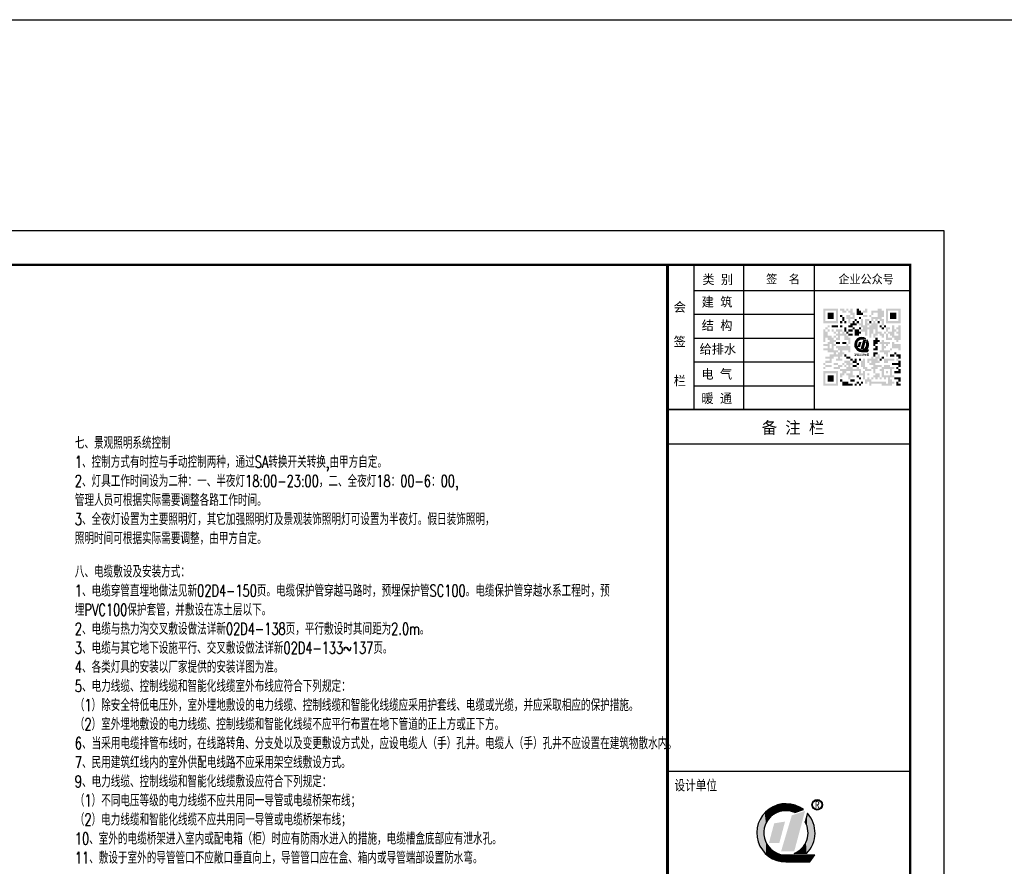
# Model space of a CAD drawing. Extents: x -345179 to -55199, y 109828 to 309166.
# Tile 11 of 30: x -262209 to -233299, y 284309 to 309166. Entities that reach past the tile are written whole.
import ezdxf
from ezdxf.enums import TextEntityAlignment as Align

# ---------------------------------------------------------------- set-up
doc = ezdxf.new("R2010")
doc.units = 0
doc.header["$LTSCALE"] = 1000
doc.header["$MEASUREMENT"] = 0
doc.layers.get('0').update_dxf_attribs({"color": 252})
doc.layers.add('TEL_TEXT', color=7, linetype='Continuous')
doc.layers.add('图框', color=103, linetype='Continuous')
doc.styles.add('_TEL_DIM', font='SIMPLEX.shx', dxfattribs={"width": 0.6, "height": 3.5, "bigfont": 'HZTXT.shx'})
doc.styles.add('图框', font='txt', dxfattribs={"width": 0.8})

# ---------------------------------------------------------------- blocks, each defined once
blk = doc.blocks.new('*U50')
at = {"layer": '图框'}
for points in [[(79826, 23088), (79803, 23140), (79826, 23227)], [(79838, 23062), (79826, 23227), (79838, 23270)], [(79826, 23088), (79826, 23227), (79838, 23062)], [(79851, 23034), (79838, 23270), (79851, 23318)], [(79838, 23062), (79838, 23270), (79851, 23034)], [(79865, 22973), (79851, 23318), (79865, 23371)], [(79851, 23034), (79851, 23318), (79865, 22973)], [(79867, 22966), (79865, 23371), (79867, 23378)], [(79865, 22973), (79865, 23371), (79867, 22966)], [(79867, 22966), (79867, 23378), (79877, 22920)], [(79877, 22313), (79867, 22699), (79877, 22771)], [(79877, 22920), (79877, 23363), (79882, 22804)], [(79882, 22319), (79877, 22771), (79882, 22804)], [(79598, 22265), (79494, 22265), (79598, 22318)], [(79690, 22265), (79598, 22318), (79690, 22390)], [(79598, 22265), (79598, 22318), (79690, 22265)], [(79767, 22265), (79690, 22390), (79767, 22478)], [(79803, 22265), (79767, 22478), (79803, 22539)], [(79826, 22265), (79803, 22539), (79826, 22578)], [(79838, 22265), (79826, 22578), (79838, 22611)], [(79851, 22281), (79838, 22611), (79851, 22648)], [(79865, 22298), (79851, 22648), (79865, 22688)], [(79867, 22300), (79865, 22688), (79867, 22699)]]:
    blk.add_solid(points, dxfattribs=at)
at = {"layer": '图框', "extrusion": (0, 0, -1)}
for points in [[(-79877, 22920), (-79867, 23378), (-79877, 23363)], [(-79882, 22804), (-79877, 23363), (-79882, 23357)], [(-79877, 22313), (-79877, 22771), (-79882, 22319)], [(-79882, 22319), (-79882, 23357), (-79936, 22383)], [(-79936, 22383), (-79882, 23357), (-79936, 23285)], [(-79936, 22383), (-79936, 23285), (-79958, 22424)], [(-79958, 22424), (-79936, 23285), (-79958, 23255)], [(-79958, 22424), (-79958, 23255), (-80009, 22518)], [(-80009, 22518), (-79958, 23255), (-80009, 23149)], [(-80009, 22518), (-80009, 23149), (-80025, 22566)], [(-80025, 22566), (-80009, 23149), (-80025, 23117)], [(-80025, 22566), (-80025, 23117), (-80056, 22664)], [(-80056, 22664), (-80025, 23117), (-80056, 22998)], [(-80056, 22664), (-80056, 22998), (-80064, 22728)], [(-80064, 22728), (-80056, 22998), (-80064, 22969)], [(-80064, 22728), (-80064, 22969), (-80075, 22816)], [(-79690, 22265), (-79690, 22390), (-79767, 22265)], [(-79767, 22265), (-79767, 22478), (-79803, 22265)], [(-79803, 22265), (-79803, 22539), (-79826, 22265)], [(-79826, 22265), (-79826, 22578), (-79838, 22265)], [(-79838, 22265), (-79838, 22611), (-79851, 22281)], [(-79851, 22281), (-79851, 22648), (-79865, 22298)], [(-79865, 22298), (-79865, 22688), (-79867, 22300)], [(-79867, 22300), (-79867, 22699), (-79877, 22313)]]:
    blk.add_solid(points, dxfattribs=at)
blk = doc.blocks.new('*U49')
at = {"layer": '图框', "extrusion": (0, 0, -1)}
for points in [[(-79432, 22328), (-79137, 22328), (-79432, 23319)], [(-79432, 22328), (-79432, 23319), (-79500, 22328)]]:
    blk.add_solid(points, dxfattribs=at)
at = {"layer": '图框'}
for points in [[(79500, 22328), (79432, 23319), (79500, 23343)], [(79500, 22328), (79500, 23343), (79799, 23444)]]:
    blk.add_solid(points, dxfattribs=at)
blk = doc.blocks.new('*U48')
at = {"layer": '图框', "extrusion": (0, 0, -1)}
for points in [[(-78944, 22556), (-78799, 22556), (-78944, 23099)], [(-78944, 22556), (-78944, 23099), (-79087, 22556)]]:
    blk.add_solid(points, dxfattribs=at)
at = {"layer": '图框'}
for points in [[(79087, 22556), (78944, 23099), (79087, 23122)], [(79087, 22556), (79087, 23122), (79245, 23147)]]:
    blk.add_solid(points, dxfattribs=at)
blk = doc.blocks.new('*U47')
at = {"layer": '图框'}
for points in [[(78470, 22753), (78464, 22792), (78470, 22944)], [(78487, 22641), (78470, 22944), (78487, 23017)], [(78470, 22753), (78470, 22944), (78487, 22641)], [(78504, 22591), (78487, 23017), (78504, 23092)], [(78487, 22641), (78487, 23017), (78504, 22591)], [(78538, 22497), (78504, 23092), (78538, 23167)], [(78504, 22591), (78504, 23092), (78538, 22497)], [(78566, 22449), (78538, 23167), (78566, 23232)], [(78538, 22497), (78538, 23167), (78566, 22449)], [(78615, 22366), (78566, 23232), (78615, 23302)], [(78566, 22449), (78566, 23232), (78615, 22366)], [(78653, 22322), (78615, 23302), (78653, 23357)], [(78615, 22366), (78615, 23302), (78653, 22322)], [(78657, 22318), (78653, 23357), (78657, 23360)], [(78653, 22322), (78653, 23357), (78657, 22318)], [(78659, 22905), (78657, 23360), (78659, 23362)], [(78657, 22318), (78657, 22791), (78659, 22315)], [(78676, 22987), (78659, 23362), (78676, 23379)], [(78659, 22315), (78659, 22778), (78676, 22296)], [(78682, 23018), (78676, 23379), (78682, 23385)], [(78715, 23097), (78682, 23385), (78715, 23417)], [(78716, 23099), (78715, 23417), (78716, 23418)], [(78726, 23123), (78716, 23418), (78726, 23428)], [(78762, 23179), (78726, 23428), (78762, 23463)], [(78775, 23198), (78762, 23463), (78775, 23472)], [(78789, 23219), (78775, 23472), (78789, 23481)], [(78835, 23268), (78789, 23481), (78835, 23512)], [(78851, 23284), (78835, 23512), (78851, 23523)], [(78868, 23302), (78851, 23523), (78868, 23534)], [(78889, 23317), (78868, 23534), (78889, 23548)], [(78942, 23355), (78889, 23548), (78942, 23570)], [(78962, 23368), (78942, 23570), (78962, 23578)], [(78971, 23373), (78962, 23578), (78971, 23582)], [(79030, 23400), (78971, 23582), (79030, 23606)], [(79045, 23406), (79030, 23606), (79045, 23610)], [(79066, 23416), (79045, 23610), (79066, 23614)], [(79117, 23429), (79066, 23614), (79117, 23625)], [(79155, 23438), (79117, 23625), (79155, 23633)], [(79177, 23444), (79155, 23633), (79177, 23637)], [(79179, 23444), (79177, 23637), (79179, 23638)], [(79269, 23449), (79179, 23638), (79269, 23639)], [(79292, 23450), (79269, 23639), (79292, 23640)], [(79292, 23450), (79292, 23640), (79331, 23445)], [(79331, 23445), (79292, 23640), (79331, 23640)], [(79331, 23445), (79331, 23640), (79405, 23435)], [(79405, 23435), (79405, 23627), (79481, 23410)], [(79481, 23410), (79481, 23614), (79514, 23400)], [(79624, 23437), (79624, 23560), (79754, 23481)], [(78676, 22296), (78676, 22678), (78682, 22289)], [(78682, 22289), (78682, 22661), (78715, 22251)], [(78715, 22251), (78715, 22572), (78716, 22250)], [(78716, 22250), (78716, 22570), (78726, 22242)], [(78726, 22242), (78726, 22553), (78762, 22214)], [(78762, 22214), (78762, 22493), (78775, 22204)], [(78775, 22204), (78775, 22472), (78789, 22193)], [(78789, 22193), (78789, 22456), (78835, 22157)], [(78835, 22157), (78835, 22404), (78851, 22149)], [(78851, 22149), (78851, 22386), (78868, 22140)], [(78868, 22140), (78868, 22373), (78889, 22129)], [(78889, 22129), (78889, 22357), (78942, 22102)], [(78942, 22102), (78942, 22317), (78962, 22092)], [(78962, 22092), (78962, 22307), (78971, 22088)], [(78971, 22088), (78971, 22302), (79030, 22070)], [(79030, 22070), (79030, 22272), (79045, 22066)], [(79045, 22066), (79045, 22265), (79066, 22060)], [(79066, 22060), (79066, 22259), (79117, 22045)], [(79117, 22045), (79117, 22244), (79155, 22041)], [(79155, 22041), (79155, 22233), (79177, 22039)], [(79177, 22039), (79177, 22231), (79179, 22039)], [(79179, 22039), (79179, 22231), (79269, 22030)], [(79292, 22030), (79269, 22222), (79292, 22222)], [(79331, 22030), (79292, 22222), (79331, 22222)], [(79405, 22030), (79331, 22222), (79405, 22222)], [(79481, 22030), (79405, 22222), (79481, 22222)], [(79514, 22030), (79481, 22222), (79514, 22222)], [(79514, 22030), (79514, 22222), (79624, 22030)], [(79624, 22030), (79514, 22222), (79624, 22222)], [(79754, 22030), (79624, 22222), (79754, 22222)], [(79935, 22030), (79754, 22222), (79935, 22222)], [(79935, 22030), (79935, 22222), (80068, 22222)]]:
    blk.add_solid(points, dxfattribs=at)
at = {"layer": '图框', "extrusion": (0, 0, -1)}
for points in [[(-78657, 22791), (-78657, 23360), (-78659, 22905)], [(-78659, 22315), (-78657, 22791), (-78659, 22778)], [(-78659, 22905), (-78659, 23362), (-78676, 22987)], [(-78676, 22296), (-78659, 22778), (-78676, 22678)], [(-78676, 22987), (-78676, 23379), (-78682, 23018)], [(-78682, 23018), (-78682, 23385), (-78715, 23097)], [(-78715, 23097), (-78715, 23417), (-78716, 23099)], [(-78716, 23099), (-78716, 23418), (-78726, 23123)], [(-78726, 23123), (-78726, 23428), (-78762, 23179)], [(-78762, 23179), (-78762, 23463), (-78775, 23198)], [(-78775, 23198), (-78775, 23472), (-78789, 23219)], [(-78789, 23219), (-78789, 23481), (-78835, 23268)], [(-78835, 23268), (-78835, 23512), (-78851, 23284)], [(-78851, 23284), (-78851, 23523), (-78868, 23302)], [(-78868, 23302), (-78868, 23534), (-78889, 23317)], [(-78889, 23317), (-78889, 23548), (-78942, 23355)], [(-78942, 23355), (-78942, 23570), (-78962, 23368)], [(-78962, 23368), (-78962, 23578), (-78971, 23373)], [(-78971, 23373), (-78971, 23582), (-79030, 23400)], [(-79030, 23400), (-79030, 23606), (-79045, 23406)], [(-79045, 23406), (-79045, 23610), (-79066, 23416)], [(-79066, 23416), (-79066, 23614), (-79117, 23429)], [(-79117, 23429), (-79117, 23625), (-79155, 23438)], [(-79155, 23438), (-79155, 23633), (-79177, 23444)], [(-79177, 23444), (-79177, 23637), (-79179, 23444)], [(-79179, 23444), (-79179, 23638), (-79269, 23449)], [(-79269, 23449), (-79269, 23639), (-79292, 23450)], [(-79405, 23435), (-79331, 23640), (-79405, 23627)], [(-79481, 23410), (-79405, 23627), (-79481, 23614)], [(-79514, 23400), (-79481, 23614), (-79514, 23602)], [(-79514, 23400), (-79514, 23602), (-79624, 23437)], [(-79624, 23437), (-79514, 23602), (-79624, 23560)], [(-78682, 22289), (-78676, 22678), (-78682, 22661)], [(-78715, 22251), (-78682, 22661), (-78715, 22572)], [(-78716, 22250), (-78715, 22572), (-78716, 22570)], [(-78726, 22242), (-78716, 22570), (-78726, 22553)], [(-78762, 22214), (-78726, 22553), (-78762, 22493)], [(-78775, 22204), (-78762, 22493), (-78775, 22472)], [(-78789, 22193), (-78775, 22472), (-78789, 22456)], [(-78835, 22157), (-78789, 22456), (-78835, 22404)], [(-78851, 22149), (-78835, 22404), (-78851, 22386)], [(-78868, 22140), (-78851, 22386), (-78868, 22373)], [(-78889, 22129), (-78868, 22373), (-78889, 22357)], [(-78942, 22102), (-78889, 22357), (-78942, 22317)], [(-78962, 22092), (-78942, 22317), (-78962, 22307)], [(-78971, 22088), (-78962, 22307), (-78971, 22302)], [(-79030, 22070), (-78971, 22302), (-79030, 22272)], [(-79045, 22066), (-79030, 22272), (-79045, 22265)], [(-79066, 22060), (-79045, 22265), (-79066, 22259)], [(-79117, 22045), (-79066, 22259), (-79117, 22244)], [(-79155, 22041), (-79117, 22244), (-79155, 22233)], [(-79177, 22039), (-79155, 22233), (-79177, 22231)], [(-79179, 22039), (-79177, 22231), (-79179, 22231)], [(-79269, 22030), (-79179, 22231), (-79269, 22222)], [(-79269, 22030), (-79269, 22222), (-79292, 22030)], [(-79292, 22030), (-79292, 22222), (-79331, 22030)], [(-79331, 22030), (-79331, 22222), (-79405, 22030)], [(-79405, 22030), (-79405, 22222), (-79481, 22030)], [(-79481, 22030), (-79481, 22222), (-79514, 22030)], [(-79624, 22030), (-79624, 22222), (-79754, 22030)], [(-79754, 22030), (-79754, 22222), (-79935, 22030)]]:
    blk.add_solid(points, dxfattribs=at)
blk = doc.blocks.new('ZJQY-A2')
at = {"layer": '图框'}
h = blk.add_hatch(color=256, dxfattribs=at)
h.paths.add_polyline_path([(56281, 39714), (55853, 39714), (55853, 39285), (56281, 39285)])
h.paths.add_polyline_path([(56219, 39652), (56219, 39347), (55913, 39347), (55913, 39652)], flags=16)
h.paths.add_polyline_path([(56158, 39408), (55976, 39408), (55976, 39592), (56158, 39592)], flags=0)
h = blk.add_hatch(color=256, dxfattribs=at)
h.paths.add_polyline_path([(56404, 39652), (56404, 39592), (56527, 39592), (56527, 39652), (56464, 39652), (56464, 39714), (56343, 39714), (56343, 39652)])
h.paths.add_polyline_path([(56587, 39714), (56527, 39714), (56527, 39652), (56587, 39652)], flags=17)
h.paths.add_polyline_path([(56648, 39652), (56587, 39652), (56587, 39592), (56648, 39592), (56648, 39529), (56709, 39529), (56709, 39469), (56648, 39469), (56648, 39529), (56527, 39529), (56527, 39408), (56587, 39408), (56587, 39285), (56648, 39285), (56648, 39408), (56771, 39408), (56771, 39592), (56709, 39592), (56709, 39714), (56648, 39714)])
h = blk.add_hatch(color=256, dxfattribs=at)
h.paths.add_polyline_path([(56955, 39469), (56894, 39469), (56894, 39408), (56955, 39408)])
h.paths.add_polyline_path([(57015, 39592), (56955, 39592), (56955, 39652), (56894, 39652), (56894, 39714), (56832, 39714), (56832, 39529), (57015, 39529)])
h = blk.add_hatch(color=256, dxfattribs=at)
h.paths.add_polyline_path([(57139, 39529), (57015, 39529), (57015, 39469), (57139, 39469)])
h.paths.add_polyline_path([(57139, 39714), (57076, 39714), (57076, 39652), (57015, 39652), (57015, 39592), (57139, 39592)])
h.paths.add_polyline_path([(57259, 39529), (57200, 39529), (57200, 39469), (57259, 39469)])
h.paths.add_polyline_path([(57321, 39592), (57444, 39592), (57444, 39469), (57259, 39469), (57259, 39347), (57321, 39347), (57321, 39408), (57381, 39408), (57381, 39347), (57444, 39347), (57444, 39408), (57504, 39408), (57504, 39347), (57565, 39347), (57565, 39225), (57628, 39225), (57628, 39408), (57565, 39408), (57565, 39469), (57628, 39469), (57628, 39652), (57565, 39652), (57565, 39714), (57444, 39714), (57444, 39652), (57259, 39652), (57259, 39529), (57321, 39529)])
h = blk.add_hatch(color=256, dxfattribs=at)
h.paths.add_polyline_path([(58117, 39714), (57687, 39714), (57687, 39285), (58117, 39285)])
h.paths.add_polyline_path([(57750, 39347), (57750, 39652), (58055, 39652), (58055, 39347)], flags=16)
h.paths.add_polyline_path([(57809, 39408), (57809, 39592), (57995, 39592), (57995, 39408)], flags=0)
for points in [[(56158, 39592), (55976, 39592), (55976, 39408), (56158, 39408)], [(57444, 39285), (57381, 39285), (57381, 39347), (57321, 39347), (57321, 39285), (57259, 39285), (57259, 39225), (57200, 39225), (57200, 39163), (57139, 39163), (57139, 39225), (57200, 39225), (57200, 39285), (57139, 39285), (57139, 39347), (57200, 39347), (57200, 39408), (57076, 39408), (57076, 39225), (57015, 39225), (57015, 39408), (56955, 39408), (56955, 39285), (56894, 39285), (56894, 39225), (56955, 39225), (56955, 39163), (57015, 39163), (57015, 39103), (56955, 39103), (56955, 39040), (57076, 39040), (57076, 38918), (57139, 38918), (57139, 39103), (57200, 39103), (57200, 38858), (57259, 38858), (57259, 38979), (57321, 38979), (57321, 39103), (57381, 39103), (57381, 38979), (57321, 38979), (57321, 38858), (57381, 38858), (57381, 38918), (57444, 38918), (57444, 38979), (57504, 38979), (57504, 38918), (57565, 38918), (57565, 38858), (57628, 38858), (57628, 38979), (57565, 38979), (57565, 39040), (57444, 39040)], [(57995, 39592), (57809, 39592), (57809, 39408), (57995, 39408)], [(56158, 38858), (56097, 38858), (56097, 38918), (55976, 38918), (55976, 39040), (55913, 39040), (55913, 39103), (55853, 39103), (55853, 38736), (55913, 38736), (55913, 38858), (55976, 38858), (55976, 38796), (56034, 38796), (56034, 38736), (56158, 38736), (56219, 38736), (56219, 38796), (56158, 38796)], [(56343, 38918), (56464, 38918), (56464, 38796), (56587, 38796), (56587, 38674), (56648, 38674), (56648, 38858), (56587, 38858), (56587, 38918), (56527, 38918), (56527, 38979), (56464, 38979), (56464, 39040), (56404, 39040), (56404, 38979), (56343, 38979), (56343, 39040), (56404, 39040), (56404, 39103), (56219, 39103), (56219, 39040), (56281, 39040), (56281, 38979), (56219, 38979), (56219, 38918), (56281, 38918), (56281, 38858), (56219, 38858), (56219, 38796), (56343, 38796)], [(56894, 38979), (56955, 38979), (56955, 39040), (56894, 39040), (56894, 39103), (56771, 39103), (56771, 38918), (56894, 38918)], [(56955, 39163), (56894, 39163), (56894, 39103), (56955, 39103)], [(57932, 39040), (57995, 39040), (57995, 39103), (57932, 39103), (57932, 39225), (57871, 39225), (57871, 39040), (57750, 39040), (57750, 38979), (57809, 38979), (57809, 38918), (57871, 38918), (57871, 38858), (57932, 38858), (57932, 38796), (57995, 38796), (57995, 38736), (58055, 38736), (58055, 38796), (58117, 38796), (58117, 39225), (58055, 39225), (58055, 39163), (57995, 39163), (57995, 39103), (58055, 39103), (58055, 39040), (57995, 39040), (57995, 38979), (58055, 38979), (58055, 38918), (57932, 38918)], [(57504, 38796), (57444, 38796), (57444, 38858), (57381, 38858), (57381, 38796), (57321, 38796), (57321, 38612), (57381, 38612), (57381, 38674), (57444, 38674), (57444, 38736), (57504, 38736)], [(57444, 38612), (57381, 38612), (57381, 38551), (57321, 38551), (57321, 38489), (57444, 38489)], [(56464, 37817), (56527, 37817), (56527, 37878), (56648, 37878), (56648, 37817), (56527, 37817), (56527, 37755), (56587, 37755), (56587, 37635), (56648, 37635), (56648, 37694), (56771, 37694), (56771, 37755), (56709, 37755), (56709, 37878), (56894, 37878), (56894, 37755), (57015, 37755), (57015, 37635), (57076, 37635), (57076, 37878), (57015, 37878), (57015, 37817), (56955, 37817), (56955, 37938), (56894, 37938), (56894, 38000), (56832, 38000), (56832, 37938), (56709, 37938), (56709, 38000), (56648, 38000), (56648, 38062), (56709, 38062), (56709, 38122), (56648, 38122), (56648, 38184), (56464, 38184), (56464, 38122), (56527, 38122), (56527, 38062), (56587, 38062), (56587, 38000), (56527, 38000), (56527, 37938), (56343, 37938), (56343, 37878), (56404, 37878), (56404, 37817), (56343, 37817), (56343, 37694), (56404, 37694), (56404, 37755), (56464, 37755)], [(56527, 38368), (56464, 38368), (56464, 38307), (56527, 38307)], [(56648, 38307), (56527, 38307), (56527, 38247), (56648, 38247)], [(56709, 38247), (56648, 38247), (56648, 38184), (56709, 38184)], [(56955, 38247), (56894, 38247), (56894, 38184), (56955, 38184)], [(57139, 38000), (57076, 38000), (57076, 38247), (57015, 38247), (57015, 38184), (56955, 38184), (56955, 38000), (57015, 38000), (57015, 37938), (57076, 37938), (57076, 37878), (57259, 37878), (57259, 37938), (57139, 37938)], [(57444, 38000), (57565, 38000), (57565, 38062), (57381, 38062), (57381, 38122), (57504, 38122), (57504, 38184), (57444, 38184), (57444, 38247), (57504, 38247), (57504, 38368), (57444, 38368), (57444, 38307), (57381, 38307), (57381, 38247), (57321, 38247), (57321, 38307), (57259, 38307), (57259, 38247), (57139, 38247), (57139, 38122), (57200, 38122), (57200, 38184), (57259, 38184), (57259, 38122), (57200, 38122), (57200, 38062), (57321, 38062), (57321, 38000), (57259, 38000), (57259, 37938), (57321, 37938), (57321, 37817), (57381, 37817), (57381, 37938), (57444, 37938)], [(57444, 38429), (57321, 38429), (57321, 38307), (57381, 38307), (57381, 38368), (57444, 38368)], [(58117, 38184), (58055, 38184), (58055, 38122), (57871, 38122), (57871, 38062), (58055, 38062), (58055, 38000), (58117, 38000)], [(56158, 37755), (55976, 37755), (55976, 37571), (56158, 37571)], [(56404, 37635), (56343, 37635), (56343, 37571), (56404, 37571)], [(56771, 37635), (56648, 37635), (56648, 37571), (56771, 37571)], [(56894, 37755), (56832, 37755), (56832, 37694), (56894, 37694)], [(56955, 37694), (56894, 37694), (56894, 37635), (56955, 37635)], [(56709, 37510), (56587, 37510), (56587, 37571), (56404, 37571), (56404, 37449), (56709, 37449)], [(56894, 37571), (56832, 37571), (56832, 37510), (56894, 37510)]]:
    blk.add_hatch(color=256, dxfattribs=at).paths.add_polyline_path(points)
h = blk.add_hatch(color=256, dxfattribs=at)
h.paths.add_polyline_path([(56464, 39469), (56404, 39469), (56404, 39347), (56464, 39347)])
h.paths.add_polyline_path([(56527, 39347), (56464, 39347), (56464, 39285), (56527, 39285)])
h.paths.add_polyline_path([(56404, 39347), (56343, 39347), (56343, 39285), (56404, 39285)])
h.paths.add_polyline_path([(56404, 39529), (56343, 39529), (56343, 39469), (56404, 39469)])
h = blk.add_hatch(color=256, dxfattribs=at)
h.paths.add_polyline_path([(56832, 39285), (56771, 39285), (56771, 39347), (56709, 39347), (56709, 39285), (56648, 39285), (56648, 39225), (56587, 39225), (56587, 39163), (56709, 39163), (56709, 39225), (56832, 39225)])
h.paths.add_polyline_path([(56771, 39163), (56709, 39163), (56709, 39103), (56771, 39103)])
h.paths.add_polyline_path([(56894, 39347), (56832, 39347), (56832, 39285), (56894, 39285)])
h.paths.add_polyline_path([(56832, 39408), (56771, 39408), (56771, 39347), (56832, 39347)])
h = blk.add_hatch(color=256, dxfattribs=at)
h.paths.add_polyline_path([(57259, 39347), (57200, 39347), (57200, 39285), (57259, 39285)])
h.paths.add_polyline_path([(57504, 39347), (57444, 39347), (57444, 39285), (57504, 39285)])
h = blk.add_hatch(color=256, dxfattribs=at)
h.paths.add_polyline_path([(56219, 38918), (56158, 38918), (56158, 38858), (56219, 38858)])
h.paths.add_polyline_path([(56219, 39040), (56158, 39040), (56158, 38979), (56219, 38979)])
h.paths.add_polyline_path([(56158, 39103), (56097, 39103), (56097, 39040), (56158, 39040)])
h.paths.add_polyline_path([(56034, 39103), (55976, 39103), (55976, 39040), (56034, 39040)])
h.paths.add_polyline_path([(55976, 39163), (55913, 39163), (55913, 39103), (55976, 39103)])
h.paths.add_polyline_path([(56034, 39225), (55976, 39225), (55976, 39163), (56034, 39163)])
h = blk.add_hatch(color=256, dxfattribs=at)
h.paths.add_polyline_path([(56281, 39225), (56097, 39225), (56097, 39163), (56281, 39163)])
h.paths.add_polyline_path([(56404, 39225), (56343, 39225), (56343, 39163), (56404, 39163)])
h = blk.add_hatch(color=256, dxfattribs=at)
h.paths.add_polyline_path([(56527, 39163), (56464, 39163), (56464, 39040), (56527, 39040)])
h.paths.add_polyline_path([(56587, 39040), (56527, 39040), (56527, 38979), (56587, 38979)])
h.paths.add_polyline_path([(56709, 38979), (56587, 38979), (56587, 38918), (56709, 38918)])
h.paths.add_polyline_path([(56709, 39103), (56587, 39103), (56587, 39040), (56709, 39040)])
h = blk.add_hatch(color=256, dxfattribs=at)
h.paths.add_polyline_path([(57565, 39225), (57504, 39225), (57504, 39163), (57565, 39163)])
h.paths.add_polyline_path([(57628, 39163), (57565, 39163), (57565, 39103), (57628, 39103)])
h.paths.add_polyline_path([(57687, 39225), (57628, 39225), (57628, 39163), (57687, 39163)])
h = blk.add_hatch(color=256, dxfattribs=at)
h.paths.add_polyline_path([(57809, 39163), (57687, 39163), (57687, 39040), (57750, 39040), (57750, 39103), (57809, 39103)])
h.paths.add_polyline_path([(57687, 39040), (57628, 39040), (57628, 38979), (57687, 38979)])
h.paths.add_polyline_path([(57750, 38979), (57687, 38979), (57687, 38796), (57871, 38796), (57871, 38858), (57750, 38858)])
h = blk.add_hatch(color=256, dxfattribs=at)
h.paths.add_polyline_path([(58117, 38674), (57932, 38674), (57932, 38736), (57871, 38736), (57871, 38551), (58055, 38551), (58055, 38489), (58117, 38489)])
h.paths.add_polyline_path([(57871, 38551), (57809, 38551), (57809, 38489), (57871, 38489)])
h.paths.add_polyline_path([(57809, 38489), (57628, 38489), (57628, 38551), (57687, 38551), (57687, 38612), (57628, 38612), (57628, 38674), (57687, 38674), (57687, 38612), (57750, 38612), (57750, 38674), (57809, 38674), (57809, 38736), (57628, 38736), (57628, 38796), (57565, 38796), (57565, 38736), (57504, 38736), (57504, 38674), (57565, 38674), (57565, 38489), (57504, 38489), (57504, 38429), (57628, 38429), (57628, 38368), (57687, 38368), (57687, 38307), (57750, 38307), (57750, 38429), (57809, 38429)])
h = blk.add_hatch(color=256, dxfattribs=at)
h.paths.add_polyline_path([(56158, 38612), (56219, 38612), (56219, 38674), (56158, 38674), (56158, 38736), (56034, 38736), (55976, 38736), (55976, 38674), (55853, 38674), (55853, 38612), (55976, 38612), (55976, 38551), (55853, 38551), (55853, 38489), (55976, 38489), (55976, 38429), (56158, 38429), (56158, 38368), (56034, 38368), (56034, 38307), (55913, 38307), (55913, 38247), (56034, 38247), (56034, 38184), (55913, 38184), (55913, 38122), (56097, 38122), (56097, 38247), (56158, 38247), (56158, 38307), (56281, 38307), (56281, 38247), (56219, 38247), (56219, 38184), (56404, 38184), (56404, 38247), (56343, 38247), (56343, 38307), (56404, 38307), (56404, 38368), (56464, 38368), (56464, 38429), (56404, 38429), (56404, 38489), (56587, 38489), (56587, 38429), (56648, 38429), (56648, 38612), (56587, 38612), (56587, 38674), (56527, 38674), (56527, 38612), (56219, 38612), (56219, 38551), (56281, 38551), (56281, 38489), (56343, 38489), (56343, 38429), (56281, 38429), (56281, 38368), (56219, 38368), (56219, 38429), (56281, 38429), (56281, 38489), (56158, 38489)])
h.paths.add_polyline_path([(56097, 38551), (56034, 38551), (56034, 38674), (56097, 38674)], flags=17)
h = blk.add_hatch(color=256, dxfattribs=at)
h.paths.add_polyline_path([(56343, 38736), (56219, 38736), (56219, 38674), (56343, 38674)])
h.paths.add_polyline_path([(56527, 38736), (56404, 38736), (56404, 38674), (56527, 38674)])
h = blk.add_hatch(color=256, dxfattribs=at)
h.paths.add_polyline_path([(56832, 38062), (56709, 38062), (56709, 38000), (56832, 38000)])
h.paths.add_polyline_path([(56894, 38122), (56832, 38122), (56832, 38062), (56894, 38062)])
h.paths.add_polyline_path([(56832, 38247), (56771, 38247), (56771, 38184), (56709, 38184), (56709, 38122), (56832, 38122)])
h = blk.add_hatch(color=256, dxfattribs=at)
h.paths.add_polyline_path([(57628, 38307), (57565, 38307), (57565, 38247), (57628, 38247)])
h.paths.add_polyline_path([(57565, 38247), (57504, 38247), (57504, 38184), (57565, 38184)])
h = blk.add_hatch(color=256, dxfattribs=at)
h.paths.add_polyline_path([(57932, 38247), (57628, 38247), (57628, 38122), (57750, 38122), (57750, 38184), (57932, 38184)])
h.paths.add_polyline_path([(58055, 38247), (57995, 38247), (57995, 38184), (58055, 38184)])
h = blk.add_hatch(color=256, dxfattribs=at)
h.paths.add_polyline_path([(58117, 38368), (57995, 38368), (57995, 38307), (58055, 38307), (58055, 38247), (58117, 38247)])
h.paths.add_polyline_path([(57995, 38429), (57932, 38429), (57932, 38368), (57995, 38368)])
h.paths.add_polyline_path([(57932, 38368), (57809, 38368), (57809, 38307), (57932, 38307)])
h = blk.add_hatch(color=256, dxfattribs=at)
h.paths.add_polyline_path([(56097, 38062), (55913, 38062), (55913, 38000), (56097, 38000)])
h.paths.add_polyline_path([(55913, 38122), (55853, 38122), (55853, 38062), (55913, 38062)])
h.paths.add_polyline_path([(55913, 38000), (55853, 38000), (55853, 37938), (55913, 37938)])
h.paths.add_polyline_path([(56281, 38122), (56158, 38122), (56158, 38062), (56281, 38062)])
h.paths.add_polyline_path([(56343, 38000), (56404, 38000), (56404, 38062), (56281, 38062), (56281, 38000), (56158, 38000), (56158, 37938), (56343, 37938)])
h.paths.add_polyline_path([(56464, 38122), (56404, 38122), (56404, 38062), (56464, 38062)])
h.paths.add_polyline_path([(56527, 38062), (56464, 38062), (56464, 38000), (56527, 38000)])
h = blk.add_hatch(color=256, dxfattribs=at)
h.paths.add_polyline_path([(56281, 37878), (55853, 37878), (55853, 37449), (56281, 37449)])
h.paths.add_polyline_path([(56219, 37817), (56219, 37510), (55913, 37510), (55913, 37817)], flags=16)
h.paths.add_polyline_path([(56158, 37755), (56158, 37571), (55976, 37571), (55976, 37755)], flags=0)
h = blk.add_hatch(color=256, dxfattribs=at)
h.paths.add_polyline_path([(57687, 37571), (57259, 37571), (57259, 37635), (57200, 37635), (57200, 37694), (57139, 37694), (57139, 37635), (57076, 37635), (57076, 37510), (57139, 37510), (57139, 37571), (57200, 37571), (57200, 37449), (57259, 37449), (57259, 37510), (57565, 37510), (57565, 37449), (57871, 37449), (57871, 37510), (57932, 37510), (57932, 37571), (57871, 37571), (57871, 37635), (57809, 37635), (57809, 37694), (57932, 37694), (57932, 37755), (57871, 37755), (57871, 37938), (57932, 37938), (57932, 38000), (57809, 38000), (57809, 38062), (57628, 38062), (57628, 38000), (57565, 38000), (57565, 37938), (57504, 37938), (57504, 37878), (57565, 37878), (57565, 37694), (57628, 37694), (57628, 37635), (57687, 37635), (57687, 37694), (57750, 37694), (57750, 37510), (57687, 37510)])
h.paths.add_polyline_path([(57628, 37755), (57628, 37938), (57809, 37938), (57809, 37755)], flags=16)
h.paths.add_polyline_path([(57687, 37817), (57687, 37878), (57750, 37878), (57750, 37817)], flags=0)
h = blk.add_hatch(color=256, dxfattribs=at)
h.paths.add_polyline_path([(58055, 38000), (57995, 38000), (57995, 37938), (58055, 37938)])
h.paths.add_polyline_path([(58117, 37938), (58055, 37938), (58055, 37878), (57932, 37878), (57932, 37817), (58117, 37817)])
h = blk.add_hatch(color=256, dxfattribs=at)
h.paths.add_polyline_path([(57504, 37817), (57381, 37817), (57381, 37755), (57321, 37755), (57321, 37694), (57381, 37694), (57381, 37635), (57444, 37635), (57444, 37694), (57504, 37694)])
h.paths.add_polyline_path([(57321, 37694), (57259, 37694), (57259, 37635), (57321, 37635)])
h.paths.add_polyline_path([(57565, 37694), (57504, 37694), (57504, 37635), (57565, 37635)])
h.paths.add_polyline_path([(57200, 37817), (57139, 37817), (57139, 37755), (57200, 37755)])
h = blk.add_hatch(color=256, dxfattribs=at)
h.paths.add_polyline_path([(58117, 37694), (57932, 37694), (57932, 37635), (58055, 37635), (58055, 37571), (58117, 37571)])
h.paths.add_polyline_path([(58117, 37510), (58055, 37510), (58055, 37571), (57995, 37571), (57995, 37449), (58117, 37449)])
h = blk.add_hatch(color=256, dxfattribs=at)
h.paths.add_polyline_path([(56832, 37510), (56771, 37510), (56771, 37449), (56832, 37449)])
h.paths.add_polyline_path([(56955, 37510), (56894, 37510), (56894, 37449), (56955, 37449)])
h.paths.add_polyline_path([(57015, 37571), (56955, 37571), (56955, 37510), (57015, 37510)])
h = blk.add_hatch(color=256, dxfattribs=at)
h.paths.add_polyline_path([(55824, 25146, 1), (55519, 25146, 1)])
h.paths.add_polyline_path([(55534, 25146, -1), (55809, 25146, -1)], flags=16)
for p, q in [((58400, 41000), (2500, 41000)), ((52046, 41000), (52046, 36750)), ((53510, 41000), (53510, 36750)), ((55583, 41000), (55583, 36750)), ((58400, 1000), (58400, 41000)), ((52046, 40250), (58400, 40250)), ((52046, 39550), (55583, 39550)), ((52046, 38850), (55583, 38850)), ((56976, 38505), (57180, 38505)), ((56976, 38456), (57146, 38456)), ((57121, 38516), (57034, 38516)), ((57146, 38456), (57180, 38505)), ((52046, 38150), (55583, 38150)), ((52046, 37450), (55583, 37450)), ((51278, 35746), (58400, 35746)), ((51278, 26129), (58400, 26129)), ((55013, 24921), (55267, 25006)), ((55386, 24897), (55319, 24645)), ((55356, 23718), (54992, 23718)), ((54752, 23672), (55600, 23672)), ((54752, 23468), (55458, 23468)), ((55458, 23468), (55600, 23672))]:
    blk.add_line(p, q, dxfattribs=at)
at = {"layer": '图框', "flags": 128}
blk.add_lwpolyline([(0, 0), (59400, 0), (59400, 42000), (0, 42000), (0, 0)], dxfattribs=at)
at = {"layer": '图框', "const_width": 70}
blk.add_lwpolyline([(58400, 41000), (2500, 41000), (2500, 1000), (58400, 1000)], close=True, dxfattribs=at)
at = {"layer": '图框'}
for points, const_width in [([(51278, 41000), (51278, 1000)], 90.5), ([(51278, 36750), (58400, 36750)], 50)]:
    blk.add_lwpolyline(points, dxfattribs=dict(at, const_width=const_width))
for radius in [153, 138]:
    blk.add_circle((55671, 25146), radius, dxfattribs=at)
for centre, radius, start, end in [((56976, 38661), 205, 53.0165, 270), ((56976, 38661), 156, 66.4496, 270), ((56976, 38661), 205, 314.8813, 42.1544), ((56976, 38661), 156, 291.55, 29.6066), ((54752, 24323), 855, 53.0165, 270), ((54752, 24323), 651, 66.4496, 270), ((54752, 24323), 855, 314.8813, 42.1544), ((54752, 24323), 651, 291.55, 29.6066)]:
    blk.add_arc(centre, radius, start, end, dxfattribs=at)
for points in [[(54591, 24952), (54537, 25148), (54591, 25159)], [(54631, 24962), (54591, 25159), (54631, 25168)], [(54655, 24967), (54631, 25168), (54655, 25173)], [(54657, 24968), (54655, 25173), (54657, 25173)], [(54752, 24973), (54657, 25173), (54752, 25175)], [(54777, 24974), (54752, 25175), (54777, 25175)], [(54819, 24969), (54777, 25175), (54819, 25176)], [(54777, 24974), (54777, 25175), (54819, 24969)], [(54819, 24969), (54819, 25176), (54897, 24958)], [(54897, 24958), (54897, 25162), (54978, 24932)], [(54099, 23777), (54059, 24817), (54099, 24875)], [(54103, 23773), (54099, 24875), (54103, 24879)], [(54099, 23777), (54099, 24875), (54103, 23773)], [(54105, 24396), (54103, 24879), (54105, 24881)], [(54123, 24483), (54105, 24881), (54123, 24899)], [(54130, 24515), (54123, 24899), (54130, 24905)], [(54165, 24600), (54130, 24905), (54165, 24939)], [(54166, 24601), (54165, 24939), (54166, 24940)], [(54176, 24628), (54166, 24940), (54176, 24951)], [(54215, 24686), (54176, 24951), (54215, 24988)], [(54228, 24707), (54215, 24988), (54228, 24997)], [(54243, 24729), (54228, 24997), (54243, 25007)], [(54292, 24781), (54243, 25007), (54292, 25040)], [(54309, 24798), (54292, 25040), (54309, 25051)], [(54327, 24817), (54309, 25051), (54327, 25063)], [(54350, 24833), (54327, 25063), (54350, 25078)], [(54406, 24873), (54350, 25078), (54406, 25101)], [(54427, 24887), (54406, 25101), (54427, 25110)], [(54436, 24892), (54427, 25110), (54436, 25114)], [(54499, 24921), (54436, 25114), (54499, 25140)], [(54514, 24928), (54499, 25140), (54514, 25143)], [(54537, 24938), (54514, 25143), (54537, 25148)], [(54978, 24932), (54978, 25148), (55013, 24921)], [(54998, 23784), (54998, 24860), (55315, 24967)], [(55129, 24960), (55129, 25091), (55267, 25006)], [(55384, 24468), (55369, 24834), (55384, 24891)], [(55386, 24461), (55384, 24891), (55386, 24897)], [(55384, 24468), (55384, 24891), (55386, 24461)], [(55386, 24461), (55386, 24897), (55398, 24412)], [(55398, 24412), (55398, 24882), (55403, 24288)], [(53942, 24063), (53923, 24515), (53942, 24595)], [(53977, 23963), (53942, 24595), (53977, 24674)], [(53942, 24063), (53942, 24595), (53977, 23963)], [(54007, 23912), (53977, 24674), (54007, 24742)], [(53977, 23963), (53977, 24674), (54007, 23912)], [(54059, 23824), (54007, 24742), (54059, 24817)], [(54007, 23912), (54007, 24742), (54059, 23824)], [(54059, 23824), (54059, 24817), (54099, 23777)], [(54559, 24026), (54408, 24602), (54559, 24626)], [(54559, 24026), (54559, 24626), (54727, 24653)], [(54998, 23784), (54925, 24835), (54998, 24860)], [(55343, 24590), (55319, 24645), (55343, 24737)], [(55356, 24563), (55343, 24737), (55356, 24783)], [(55343, 24590), (55343, 24737), (55356, 24563)], [(55369, 24532), (55356, 24783), (55369, 24834)], [(55356, 24563), (55356, 24783), (55369, 24532)], [(55369, 24532), (55369, 24834), (55384, 24468)], [(53905, 24234), (53899, 24276), (53905, 24437)], [(53923, 24116), (53905, 24437), (53923, 24515)], [(53905, 24234), (53905, 24437), (53923, 24116)], [(53923, 24116), (53923, 24515), (53942, 24063)], [(55403, 23774), (55398, 24254), (55403, 24288)], [(54103, 23773), (54103, 24275), (54105, 23771)], [(54105, 23771), (54105, 24261), (54123, 23750)], [(54123, 23750), (54123, 24155), (54130, 23742)], [(54130, 23742), (54130, 24137), (54165, 23702)], [(54165, 23702), (54165, 24042), (54166, 23702)], [(54166, 23702), (54166, 24041), (54176, 23693)], [(54176, 23693), (54176, 24023), (54215, 23663)], [(55319, 23718), (55281, 23943), (55319, 24007)], [(55343, 23718), (55319, 24007), (55343, 24049)], [(55356, 23718), (55343, 24049), (55356, 24085)], [(55369, 23734), (55356, 24085), (55369, 24123)], [(55384, 23752), (55369, 24123), (55384, 24166)], [(55386, 23754), (55384, 24166), (55386, 24178)], [(55398, 23768), (55386, 24178), (55398, 24254)], [(54215, 23663), (54215, 23959), (54228, 23653)], [(54228, 23653), (54228, 23937), (54243, 23641)], [(54243, 23641), (54243, 23920), (54292, 23603)], [(54292, 23603), (54292, 23865), (54309, 23594)], [(54309, 23594), (54309, 23846), (54327, 23585)], [(54327, 23585), (54327, 23832), (54350, 23573)], [(54350, 23573), (54350, 23815), (54406, 23545)], [(54406, 23545), (54406, 23772), (54427, 23534)], [(54427, 23534), (54427, 23761), (54436, 23529)], [(54436, 23529), (54436, 23757), (54499, 23511)], [(54499, 23511), (54499, 23725), (54514, 23506)], [(54514, 23506), (54514, 23717), (54537, 23500)], [(54537, 23500), (54537, 23711), (54591, 23484)], [(55102, 23718), (54992, 23718), (55102, 23774)], [(55199, 23718), (55102, 23774), (55199, 23850)], [(55102, 23718), (55102, 23774), (55199, 23718)], [(55281, 23718), (55199, 23850), (55281, 23943)], [(54591, 23484), (54591, 23695), (54631, 23480)], [(54631, 23480), (54631, 23683), (54655, 23478)], [(54655, 23478), (54655, 23681), (54657, 23478)], [(54657, 23478), (54657, 23681), (54752, 23468)], [(54777, 23468), (54752, 23672), (54777, 23672)], [(54819, 23468), (54777, 23672), (54819, 23672)], [(54897, 23468), (54819, 23672), (54897, 23672)], [(54978, 23468), (54897, 23672), (54978, 23672)], [(55013, 23468), (54978, 23672), (55013, 23672)], [(55129, 23468), (55013, 23672), (55129, 23672)], [(55013, 23468), (55013, 23672), (55129, 23468)], [(55267, 23468), (55129, 23672), (55267, 23672)], [(55458, 23468), (55267, 23672), (55458, 23672)], [(55458, 23468), (55458, 23672), (55600, 23672)]]:
    blk.add_solid(points, dxfattribs=at)
at = {"layer": '图框', "extrusion": (0, 0, -1)}
for points in [[(-54591, 24952), (-54591, 25159), (-54631, 24962)], [(-54631, 24962), (-54631, 25168), (-54655, 24967)], [(-54655, 24967), (-54655, 25173), (-54657, 24968)], [(-54657, 24968), (-54657, 25173), (-54752, 24973)], [(-54752, 24973), (-54752, 25175), (-54777, 24974)], [(-54897, 24958), (-54819, 25176), (-54897, 25162)], [(-54978, 24932), (-54897, 25162), (-54978, 25148)], [(-54103, 24275), (-54103, 24879), (-54105, 24396)], [(-54105, 24396), (-54105, 24881), (-54123, 24483)], [(-54123, 24483), (-54123, 24899), (-54130, 24515)], [(-54130, 24515), (-54130, 24905), (-54165, 24600)], [(-54165, 24600), (-54165, 24939), (-54166, 24601)], [(-54166, 24601), (-54166, 24940), (-54176, 24628)], [(-54176, 24628), (-54176, 24951), (-54215, 24686)], [(-54215, 24686), (-54215, 24988), (-54228, 24707)], [(-54228, 24707), (-54228, 24997), (-54243, 24729)], [(-54243, 24729), (-54243, 25007), (-54292, 24781)], [(-54292, 24781), (-54292, 25040), (-54309, 24798)], [(-54309, 24798), (-54309, 25051), (-54327, 24817)], [(-54327, 24817), (-54327, 25063), (-54350, 24833)], [(-54350, 24833), (-54350, 25078), (-54406, 24873)], [(-54406, 24873), (-54406, 25101), (-54427, 24887)], [(-54427, 24887), (-54427, 25110), (-54436, 24892)], [(-54436, 24892), (-54436, 25114), (-54499, 24921)], [(-54499, 24921), (-54499, 25140), (-54514, 24928)], [(-54514, 24928), (-54514, 25143), (-54537, 24938)], [(-54537, 24938), (-54537, 25148), (-54591, 24952)], [(-55013, 24921), (-54978, 25148), (-55013, 25135)], [(-55129, 24960), (-55013, 25135), (-55129, 25091)], [(-55013, 24921), (-55013, 25135), (-55129, 24960)], [(-55398, 24412), (-55386, 24897), (-55398, 24882)], [(-55403, 24288), (-55398, 24882), (-55403, 24875)], [(-55459, 23843), (-55403, 24875), (-55459, 24799)], [(-55403, 23774), (-55403, 24875), (-55459, 23843)], [(-54408, 24026), (-54254, 24026), (-54408, 24602)], [(-54408, 24026), (-54408, 24602), (-54559, 24026)], [(-54925, 23784), (-54612, 23784), (-54925, 24835)], [(-54925, 23784), (-54925, 24835), (-54998, 23784)], [(-55483, 23886), (-55459, 24799), (-55483, 24767)], [(-55459, 23843), (-55459, 24799), (-55483, 23886)], [(-55538, 23985), (-55483, 24767), (-55538, 24655)], [(-55483, 23886), (-55483, 24767), (-55538, 23985)], [(-55554, 24036), (-55538, 24655), (-55554, 24621)], [(-55538, 23985), (-55538, 24655), (-55554, 24036)], [(-55587, 24140), (-55554, 24621), (-55587, 24495)], [(-55554, 24036), (-55554, 24621), (-55587, 24140)], [(-55596, 24209), (-55587, 24495), (-55596, 24463)], [(-55587, 24140), (-55587, 24495), (-55596, 24209)], [(-55596, 24209), (-55596, 24463), (-55607, 24301)], [(-54105, 23771), (-54103, 24275), (-54105, 24261)], [(-54123, 23750), (-54105, 24261), (-54123, 24155)], [(-54130, 23742), (-54123, 24155), (-54130, 24137)], [(-54165, 23702), (-54130, 24137), (-54165, 24042)], [(-54166, 23702), (-54165, 24042), (-54166, 24041)], [(-54176, 23693), (-54166, 24041), (-54176, 24023)], [(-54215, 23663), (-54176, 24023), (-54215, 23959)], [(-55319, 23718), (-55319, 24007), (-55343, 23718)], [(-55343, 23718), (-55343, 24049), (-55356, 23718)], [(-55356, 23718), (-55356, 24085), (-55369, 23734)], [(-55369, 23734), (-55369, 24123), (-55384, 23752)], [(-55384, 23752), (-55384, 24166), (-55386, 23754)], [(-55386, 23754), (-55386, 24178), (-55398, 23768)], [(-55398, 23768), (-55398, 24254), (-55403, 23774)], [(-54228, 23653), (-54215, 23959), (-54228, 23937)], [(-54243, 23641), (-54228, 23937), (-54243, 23920)], [(-54292, 23603), (-54243, 23920), (-54292, 23865)], [(-54309, 23594), (-54292, 23865), (-54309, 23846)], [(-54327, 23585), (-54309, 23846), (-54327, 23832)], [(-54350, 23573), (-54327, 23832), (-54350, 23815)], [(-54406, 23545), (-54350, 23815), (-54406, 23772)], [(-54427, 23534), (-54406, 23772), (-54427, 23761)], [(-54436, 23529), (-54427, 23761), (-54436, 23757)], [(-54499, 23511), (-54436, 23757), (-54499, 23725)], [(-54514, 23506), (-54499, 23725), (-54514, 23717)], [(-54537, 23500), (-54514, 23717), (-54537, 23711)], [(-54591, 23484), (-54537, 23711), (-54591, 23695)], [(-55199, 23718), (-55199, 23850), (-55281, 23718)], [(-55281, 23718), (-55281, 23943), (-55319, 23718)], [(-54631, 23480), (-54591, 23695), (-54631, 23683)], [(-54655, 23478), (-54631, 23683), (-54655, 23681)], [(-54657, 23478), (-54655, 23681), (-54657, 23681)], [(-54752, 23468), (-54657, 23681), (-54752, 23672)], [(-54752, 23468), (-54752, 23672), (-54777, 23468)], [(-54777, 23468), (-54777, 23672), (-54819, 23468)], [(-54819, 23468), (-54819, 23672), (-54897, 23468)], [(-54897, 23468), (-54897, 23672), (-54978, 23468)], [(-54978, 23468), (-54978, 23672), (-55013, 23468)], [(-55129, 23468), (-55129, 23672), (-55267, 23468)], [(-55267, 23468), (-55267, 23672), (-55458, 23468)]]:
    blk.add_solid(points, dxfattribs=at)
at = {"layer": '图框', "xscale": 0.254546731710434, "yscale": 0.254546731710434, "zscale": 0.254546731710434}
for name in ['*U47', '*U48', '*U49', '*U50']:
    blk.add_blockref(name, (36799, 32848), dxfattribs=at)
at = {"layer": '图框', "style": '图框'}
for s, height, p in [('类 别', 275, (52300, 40434)), ('签  名', 250, (54171, 40453)), ('企业公众号', 250, (56294, 40453)), ('会', 275, (51457, 39623)), ('建 筑', 275, (52280, 39775)), ('结 构', 275, (52280, 39083)), ('签', 275, (51457, 38608)), ('给排水', 275, (52218, 38388)), ('电 气', 275, (52271, 37656)), ('栏', 275, (51457, 37459)), ('暖 通', 275, (52271, 36944)), ('备 注 栏', 350, (54039, 36042)), ('R', 210, (55603, 25043))]:
    blk.add_text(s, height=height, dxfattribs=at).set_placement(p)
at = {"layer": '图框', "style": '图框', "width": 0.8}
for s, height, p in [('勤业设计集团', 64.8, (56764, 38327)), ('设计单位', 300, (51482, 25570))]:
    blk.add_text(s, height=height, dxfattribs=at).set_placement(p)
for tag, p in [('项目负责', (5500, 39800)), ('专业负责', (5500, 39000)), ('设计', (5500, 38200))]:
    blk.add_attdef(tag, text='', height=250, dxfattribs=at).set_placement(p, align=Align.MIDDLE)
for tag, p, height in [('合作单位_001', (53809, 16006), 260), ('建设单位_001', (53809, 13737), 260), ('工程名称_001', (53816, 12136), 260), ('图名_001', (54824, 3959), 250)]:
    blk.add_attdef(tag, p, '', height=height, dxfattribs=at)
blk.add_attdef('子项名称', text='', height=260, dxfattribs=at).set_placement((55822, 11529), align=Align.MIDDLE_CENTER)
at = {"layer": '图框', "style": '图框'}
for tag, p in [('审定', (54563, 10222)), ('审核', (54563, 9421)), ('项目负责', (54563, 8621)), ('专业负责', (54563, 7820)), ('校对', (54563, 7019)), ('设计', (54563, 6219)), ('制图', (54563, 5418)), ('图号', (53622, 2805)), ('版本号', (57401, 2827)), ('日期', (53626, 2120)), ('工程编号', (57401, 2139))]:
    blk.add_attdef(tag, text='', height=250, dxfattribs=at).set_placement(p, align=Align.MIDDLE_CENTER)

msp = doc.modelspace()

# ---------------------------------------------------------------- linework, layer by layer
at = {"color": 7}
msp.add_lwpolyline([(-55199, 109828), (-345179, 109828), (-345179, 309166), (-55199, 309166)], close=True, dxfattribs=at)

# ---------------------------------------------------------------- block references
msp.add_blockref('ZJQY-A2', (-294464, 260969))

# ---------------------------------------------------------------- texts
at = {"layer": 'TEL_TEXT', "style": '_TEL_DIM', "width": 0.7}
for s, p in [('七、景观照明系统控制', (-260590, 296567, 0)), ('1、控制方式有时控与手动控制两种，通过SA转换开关转换,由甲方自定。', (-260590, 296007, 0)), ('2、灯具工作时间设为二种：一、半夜灯18:00-23:00，二、全夜灯18：00-6：00,', (-260590, 295447, 0)), ('管理人员可根据实际需要调整各路工作时间。', (-260590, 294887, 0)), ('3、全夜灯设置为主要照明灯，其它加强照明灯及景观装饰照明灯可设置为半夜灯。假日装饰照明，', (-260590, 294327, 0)), ('照明时间可根据实际需要调整，由甲方自定。', (-260590, 293767, 0)), ('八、电缆敷设及安装方式：', (-260590, 292787, 0)), ('1、电缆穿管直埋地做法见新02D4-150页。电缆保护管穿越马路时，预埋保护管SC100。电缆保护管穿越水系工程时，预', (-260590, 292227, 0)), ('埋PVC100保护套管，并敷设在冻土层以下。 ', (-260590, 291667, 0)), ('2、电缆与热力沟交叉敷设做法详新02D4-138页，平行敷设时其间距为2.0m。', (-260590, 291107, 0)), ('3、电缆与其它地下设施平行、交叉敷设做法详新02D4-133~137页。', (-260590, 290547, 0)), ('4、各类灯具的安装以厂家提供的安装详图为准。', (-260590, 289987, 0)), ('5、电力线缆、控制线缆和智能化线缆室外布线应符合下列规定：', (-260590, 289427, 0)), ('（1）除安全特低电压外，室外埋地敷设的电力线缆、控制线缆和智能化线缆应采用护套线、电缆或光缆，并应采取相应的保护措施。', (-260590, 288867, 0)), ('（2）室外埋地敷设的电力线缆、控制线缆和智能化线缆不应平行布置在地下管道的正上方或正下方。', (-260590, 288307, 0)), ('6、当采用电缆排管布线时，在线路转角、分支处以及变更敷设方式处，应设电缆人（手）孔井。电缆人（手）孔井不应设置在建筑物散水内。', (-260590, 287747, 0)), ('7、民用建筑红线内的室外供配电线路不应采用架空线敷设方式。', (-260590, 287187, 0)), ('9、电力线缆、控制线缆和智能化线缆敷设应符合下列规定：', (-260590, 286627, 0)), ('（1）不同电压等级的电力线缆不应共用同一导管或电缆桥架布线；', (-260590, 286067, 0)), ('（2）电力线缆和智能化线缆不应共用同一导管或电缆桥架布线；', (-260590, 285507, 0)), ('10、室外的电缆桥架进入室内或配电箱（柜）时应有防雨水进入的措施，电缆槽盒底部应有泄水孔。', (-260590, 284947, 0)), ('11、敷设于室外的导管管口不应敞口垂直向上，导管管口应在盒、箱内或导管端部设置防水弯。', (-260590, 284387, 0))]:
    msp.add_text(s, height=350, dxfattribs=at).set_placement(p)

doc.saveas('drawing.dxf')
